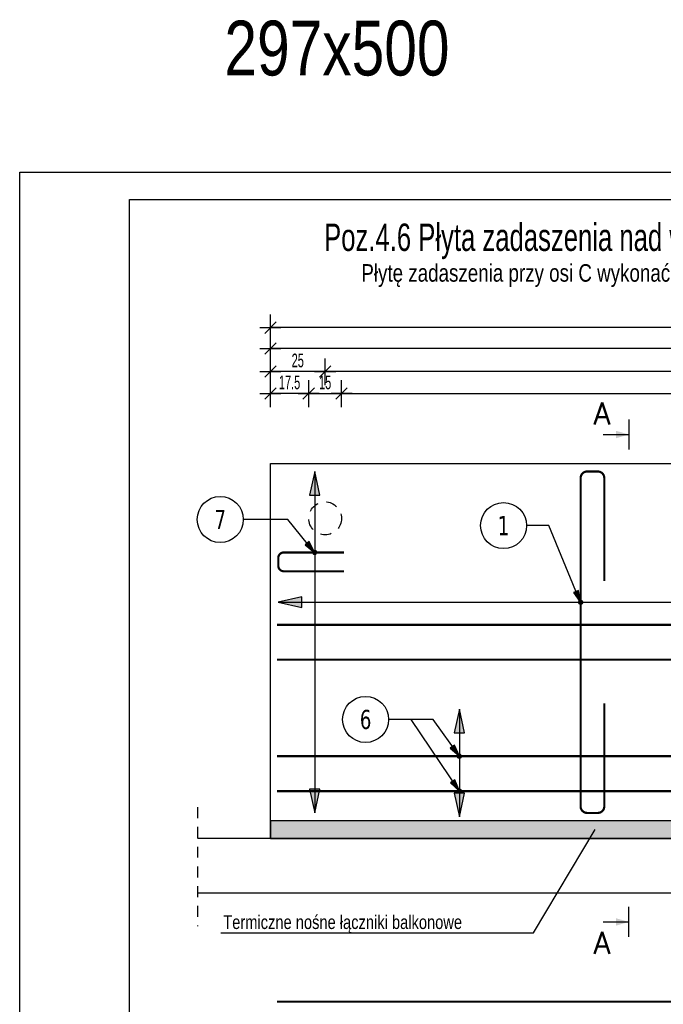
# Model space of a CAD drawing. Header units: millimetres. Extents: x 4862 to 12592, y -1539 to -726.
# Tile 35 of 40: x 11342 to 11636, y -1176 to -726. Entities that reach past the tile are written whole.
import ezdxf
from ezdxf.enums import TextEntityAlignment as Align

# ---------------------------------------------------------------- set-up
doc = ezdxf.new("R2010")
doc.units = ezdxf.units.MM
doc.header["$LTSCALE"] = 25
doc.linetypes.add('MP', pattern=[0.36, 0.2, -0.16])
for name, color, linetype in [('BA_odn', 1, 'Continuous'), ('BA_pdz', 2, 'Continuous'), ('BA_ram', 2, 'Continuous'), ('BA_txg', 3, 'Continuous'), ('BA_txs', 2, 'Continuous'), ('BA_wic', 1, 'Continuous'), ('BA_wig', 3, 'Continuous'), ('BA_wis', 2, 'Continuous'), ('BA_wym', 1, 'Continuous'), ('BZ_odn', 1, 'Continuous'), ('BZ_opi2', 4, 'Continuous'), ('BZ_opi4', 53, 'Continuous'), ('BZ_P_wid', 3, 'Continuous'), ('BZ_pom', 6, 'Continuous'), ('BZ_wym', 1, 'Continuous')]:
    doc.layers.add(name, color=color, linetype=linetype)
doc.styles.add('BIKTBG', font='tahoma.ttf', dxfattribs={"width": 0.85})
doc.styles.add('BIKTG', font='bikromsw.shx', dxfattribs={"width": 0.8})
doc.styles.add('BIKTS', font='bikromsw.shx', dxfattribs={"width": 0.8})
doc.styles.add('BIKWYM', font='bikromsw.shx', dxfattribs={"width": 0.6})
doc.styles.add('ROMANC', font='simplex.shx', dxfattribs={"width": 0.9})
doc.dimstyles.new('BA_KR_25_cm', dxfattribs={"dimscale": 0.25, "dimtxt": 25, "dimasz": 1.666667, "dimexe": 24, "dimexo": 0, "dimgap": 0, "dimtad": 0, "dimdec": 1, "dimrnd": 0.5, "dimzin": 9, "dimdsep": 46, "dimtxsty": 'BIKWYM', "dimblk": 'WYM-KR', "dimcen": 0, "dimdle": 20, "dimclrd": 256, "dimclre": 256, "dimclrt": 2, "dimadec": 0, "dimazin": 0, "dimtfac": 0.033333, "dimtdec": 1, "dimtmove": 0, "dimatfit": 3, "dimldrblk": 'WYM-KR', "dimfxl": 25, "dimfxlon": 1, "dimtvp": 0.8, "dimtolj": 1, "dimarcsym": 0})
doc.dimstyles.new('BA_ST_25_cm', dxfattribs={"dimscale": 0.25, "dimtxt": 25, "dimasz": 1.666667, "dimexe": 24, "dimexo": 0, "dimgap": 0, "dimtad": 0, "dimdec": 1, "dimrnd": 0.5, "dimdsep": 46, "dimtxsty": 'BIKWYM', "dimblk": 'WYM-ST', "dimcen": 0, "dimdle": 20, "dimclrd": 256, "dimclre": 256, "dimclrt": 7, "dimadec": 0, "dimazin": 0, "dimtfac": 0.033333, "dimtdec": 1, "dimtix": 1, "dimtmove": 2, "dimatfit": 3, "dimldrblk": 'WYM-ST', "dimfxl": 1, "dimtvp": 0.8, "dimtolj": 1, "dimtzin": 0, "dimarcsym": 0})
doc.dimstyles.new('BA_ST_50_cm', dxfattribs={"dimscale": 0.5, "dimtxt": 25, "dimasz": 1.666667, "dimexe": 24, "dimexo": 0, "dimgap": 0, "dimtad": 0, "dimdec": 1, "dimrnd": 0.5, "dimdsep": 46, "dimtxsty": 'BIKWYM', "dimblk": 'WYM-ST', "dimcen": 0, "dimdle": 20, "dimclrd": 256, "dimclre": 256, "dimclrt": 7, "dimadec": 0, "dimazin": 0, "dimtfac": 0.033333, "dimtdec": 1, "dimtix": 1, "dimtmove": 2, "dimatfit": 3, "dimldrblk": 'WYM-ST', "dimfxl": 1, "dimtvp": 0.8, "dimtolj": 1, "dimtzin": 0, "dimarcsym": 0})

# ---------------------------------------------------------------- blocks, each defined once
blk = doc.blocks.new('WYM-KR')
at = {"linetype": 'ByBlock'}
blk.add_line((11.52, 0), (-11.52, 0), dxfattribs=at)
at = {"color": 7, "linetype": 'ByBlock'}
blk.add_line((6.24, 6.24), (-6.24, -6.24), dxfattribs=at)
blk = doc.blocks.new('*D113')
at = {"layer": 'BA_wym', "lineweight": -2}
for p, q in [((11960.32, -928.99), (11972.57, -928.99)), ((11966.57, -1048.59), (11966.57, -929.41)), ((11960.32, -1049.01), (11972.57, -1049.01))]:
    blk.add_line(p, q, dxfattribs=at)
at = {"layer": 'Defpoints', "color": 0}
for p in [(11456.74, -928.99), (11966.57, -928.99), (11937.07, -1049.01)]:
    blk.add_point(p, dxfattribs=at)
at = {"layer": 'BA_wym', "lineweight": -2, "xscale": 0.4166666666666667, "yscale": 0.4166666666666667, "zscale": 0.4166666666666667}
for p, rotation in [((11966.57, -928.99), 90), ((11966.57, -1049.01), 270)]:
    blk.add_blockref('WYM-KR', p, dxfattribs=dict(at, rotation=rotation))
at = {"layer": 'BA_wym', "color": 2, "insert": (11961.57, -989), "char_height": 6.25, "attachment_point": 5, "rotation": 90, "style": 'BIKWYM'}
blk.add_mtext('\\A1;120', dxfattribs=at)
blk = doc.blocks.new('*D117')
at = {"layer": 'BA_wym', "lineweight": -2}
for p, q in [((11456.53, -882.78), (11456.53, -870.53)), ((11868.99, -882.78), (11868.99, -870.53)), ((11868.57, -876.53), (11456.94, -876.53))]:
    blk.add_line(p, q, dxfattribs=at)
at = {"layer": 'Defpoints', "color": 0}
for p in [(11456.53, -876.53), (11456.53, -886.53), (11868.99, -886.53)]:
    blk.add_point(p, dxfattribs=at)
at = {"layer": 'BA_wym', "lineweight": -2, "xscale": 0.4166666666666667, "yscale": 0.4166666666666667, "zscale": 0.4166666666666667, "rotation": 180}
blk.add_blockref('WYM-KR', (11456.53, -876.53), dxfattribs=at)
at = {"layer": 'BA_wym', "lineweight": -2, "xscale": 0.4166666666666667, "yscale": 0.4166666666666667, "zscale": 0.4166666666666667}
blk.add_blockref('WYM-KR', (11868.99, -876.53), dxfattribs=at)
at = {"layer": 'BA_wym', "color": 2, "insert": (11662.76, -871.53), "char_height": 6.25, "attachment_point": 5, "style": 'BIKWYM'}
blk.add_mtext('\\A1;412.5', dxfattribs=at)
blk = doc.blocks.new('*D118')
at = {"layer": 'BA_wym', "lineweight": -2}
for p, q in [((11456.53, -873.24), (11456.53, -860.99)), ((11899.99, -873.24), (11899.99, -860.99)), ((11899.57, -866.99), (11456.94, -866.99))]:
    blk.add_line(p, q, dxfattribs=at)
at = {"layer": 'Defpoints', "color": 0}
for p in [(11456.53, -866.99), (11456.53, -876.99), (11899.99, -876.99)]:
    blk.add_point(p, dxfattribs=at)
at = {"layer": 'BA_wym', "lineweight": -2, "xscale": 0.4166666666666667, "yscale": 0.4166666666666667, "zscale": 0.4166666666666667, "rotation": 180}
blk.add_blockref('WYM-KR', (11456.53, -866.99), dxfattribs=at)
at = {"layer": 'BA_wym', "lineweight": -2, "xscale": 0.4166666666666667, "yscale": 0.4166666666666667, "zscale": 0.4166666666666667}
blk.add_blockref('WYM-KR', (11899.99, -866.99), dxfattribs=at)
at = {"layer": 'BA_wym', "color": 2, "insert": (11678.26, -861.99), "char_height": 6.25, "attachment_point": 5, "style": 'BIKWYM'}
blk.add_mtext('\\A1;443.5', dxfattribs=at)
blk = doc.blocks.new('*D120')
at = {"layer": 'BA_wym', "lineweight": -2}
for p, q in [((11481.48, -893.24), (11481.48, -880.99)), ((11875.04, -893.24), (11875.04, -880.99)), ((11874.62, -886.99), (11481.89, -886.99))]:
    blk.add_line(p, q, dxfattribs=at)
at = {"layer": 'Defpoints', "color": 0}
for p in [(11481.48, -886.99), (11875.04, -928.99), (11481.48, -954)]:
    blk.add_point(p, dxfattribs=at)
at = {"layer": 'BA_wym', "lineweight": -2, "xscale": 0.4166666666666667, "yscale": 0.4166666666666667, "zscale": 0.4166666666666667, "rotation": 180}
blk.add_blockref('WYM-KR', (11481.48, -886.99), dxfattribs=at)
at = {"layer": 'BA_wym', "lineweight": -2, "xscale": 0.4166666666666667, "yscale": 0.4166666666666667, "zscale": 0.4166666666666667}
blk.add_blockref('WYM-KR', (11875.04, -886.99), dxfattribs=at)
at = {"layer": 'BA_wym', "color": 2, "insert": (11678.26, -881.99), "char_height": 6.25, "attachment_point": 5, "style": 'BIKWYM'}
blk.add_mtext('\\A1;393.5', dxfattribs=at)
blk = doc.blocks.new('*D121')
at = {"layer": 'BA_wym', "lineweight": -2}
for p, q in [((11456.53, -893.24), (11456.53, -880.99)), ((11481.48, -893.24), (11481.48, -880.99)), ((11481.06, -886.99), (11456.94, -886.99))]:
    blk.add_line(p, q, dxfattribs=at)
at = {"layer": 'Defpoints', "color": 0}
for p in [(11456.53, -886.99), (11456.53, -928.99), (11481.48, -954)]:
    blk.add_point(p, dxfattribs=at)
at = {"layer": 'BA_wym', "lineweight": -2, "xscale": 0.4166666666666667, "yscale": 0.4166666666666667, "zscale": 0.4166666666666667, "rotation": 180}
blk.add_blockref('WYM-KR', (11456.53, -886.99), dxfattribs=at)
at = {"layer": 'BA_wym', "lineweight": -2, "xscale": 0.4166666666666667, "yscale": 0.4166666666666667, "zscale": 0.4166666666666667}
blk.add_blockref('WYM-KR', (11481.48, -886.99), dxfattribs=at)
at = {"layer": 'BA_wym', "color": 2, "insert": (11469, -881.99), "char_height": 6.25, "attachment_point": 5, "style": 'BIKWYM'}
blk.add_mtext('\\A1;25', dxfattribs=at)
blk = doc.blocks.new('*D124')
at = {"layer": 'BA_wym', "lineweight": -2}
for p, q in [((11488.98, -903.26), (11488.98, -891.01)), ((11867.54, -903.26), (11867.54, -891.01)), ((11489.39, -897.01), (11867.12, -897.01))]:
    blk.add_line(p, q, dxfattribs=at)
at = {"layer": 'Defpoints', "color": 0}
for p in [(11867.54, -897.01), (11488.98, -907.01), (11867.54, -907.01)]:
    blk.add_point(p, dxfattribs=at)
at = {"layer": 'BA_wym', "lineweight": -2, "xscale": 0.4166666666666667, "yscale": 0.4166666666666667, "zscale": 0.4166666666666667, "rotation": 180}
blk.add_blockref('WYM-KR', (11488.98, -897.01), dxfattribs=at)
at = {"layer": 'BA_wym', "lineweight": -2, "xscale": 0.4166666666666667, "yscale": 0.4166666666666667, "zscale": 0.4166666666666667}
blk.add_blockref('WYM-KR', (11867.54, -897.01), dxfattribs=at)
at = {"layer": 'BA_wym', "color": 2, "insert": (11678.26, -892.01), "char_height": 6.25, "attachment_point": 5, "style": 'BIKWYM'}
blk.add_mtext('\\A1;378.5', dxfattribs=at)
blk = doc.blocks.new('*D125')
at = {"layer": 'BA_wym', "lineweight": -2}
for p, q in [((11473.98, -903.26), (11473.98, -891.01)), ((11488.98, -903.26), (11488.98, -891.01)), ((11474.39, -897.01), (11488.56, -897.01))]:
    blk.add_line(p, q, dxfattribs=at)
at = {"layer": 'Defpoints', "color": 0}
for p in [(11488.98, -897.01), (11488.98, -907.01), (11473.98, -954)]:
    blk.add_point(p, dxfattribs=at)
at = {"layer": 'BA_wym', "lineweight": -2, "xscale": 0.4166666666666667, "yscale": 0.4166666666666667, "zscale": 0.4166666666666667, "rotation": 180}
blk.add_blockref('WYM-KR', (11473.98, -897.01), dxfattribs=at)
at = {"layer": 'BA_wym', "lineweight": -2, "xscale": 0.4166666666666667, "yscale": 0.4166666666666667, "zscale": 0.4166666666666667}
blk.add_blockref('WYM-KR', (11488.98, -897.01), dxfattribs=at)
at = {"layer": 'BA_wym', "color": 2, "insert": (11481.48, -892.01), "char_height": 6.25, "attachment_point": 5, "style": 'BIKWYM'}
blk.add_mtext('\\A1;15', dxfattribs=at)
blk = doc.blocks.new('*D126')
at = {"layer": 'BA_wym', "lineweight": -2}
for p, q in [((11456.53, -903.26), (11456.53, -891.01)), ((11473.98, -903.26), (11473.98, -891.01)), ((11473.56, -897.01), (11456.94, -897.01))]:
    blk.add_line(p, q, dxfattribs=at)
at = {"layer": 'Defpoints', "color": 0}
for p in [(11456.53, -897.01), (11456.53, -907.01), (11473.98, -954)]:
    blk.add_point(p, dxfattribs=at)
at = {"layer": 'BA_wym', "lineweight": -2, "xscale": 0.4166666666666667, "yscale": 0.4166666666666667, "zscale": 0.4166666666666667, "rotation": 180}
blk.add_blockref('WYM-KR', (11456.53, -897.01), dxfattribs=at)
at = {"layer": 'BA_wym', "lineweight": -2, "xscale": 0.4166666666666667, "yscale": 0.4166666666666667, "zscale": 0.4166666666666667}
blk.add_blockref('WYM-KR', (11473.98, -897.01), dxfattribs=at)
at = {"layer": 'BA_wym', "color": 2, "insert": (11465.25, -892.01), "char_height": 6.25, "attachment_point": 5, "style": 'BIKWYM'}
blk.add_mtext('\\A1;17.5', dxfattribs=at)
blk = doc.blocks.new('WYM-ST')
blk.add_hatch(color=256).paths.add_polyline_path([(-13, 2.88), (0, 0), (-13, -2.88)])
blk.add_lwpolyline([(0, 0), (-13, 2.88), (-13, -2.88), (0, 0)])
blk = doc.blocks.new('bik_BlkOpPretU', base_point=(114298.79, 63495.37))
at = {"layer": 'BZ_opi2', "style": 'BIKTBG', "width": 0.8}
blk.add_attdef('NUMER', text='', height=26.25, dxfattribs=at).set_placement((114438.86, 63495.37), align=Align.MIDDLE_CENTER)
at = {"layer": 'BZ_opi4', "style": 'BIKTS', "width": 0.8}
for tag, p in [('SZTUK', (114308.17, 63502.87)), ('PRZEDR_FI', (114363.88, 63502.87)), ('PRZEKROJ', (114375.31, 63502.87)), ('UWAGA', (114313.79, 63469.12))]:
    blk.add_attdef(tag, p, '', height=18.75, dxfattribs=at)
at = {"layer": 'BZ_pom', "width": 0.8}
for tag, p, height, style in [('POZYCJA', (114407.36, 63532.87), 26.25, 'BIKTBG'), ('GATUNEK', (114451.86, 63532.87), 18.75, 'BIKTS'), ('METODA_L', (114498.79, 63495.37), 18.75, 'BIKTS')]:
    blk.add_attdef(tag, p, '', height=height, dxfattribs=dict(at, style=style))
at = {"layer": 'BZ_wym', "width": 0.8}
for tag, p, height, style, flags in [('PRZEDR_L', (114313.79, 63440.99), 18.75, 'BIKTS', 1), ('DLUGOSC', (114313.79, 63412.87), 18.75, 'BIKTS', 1), ('TYP_PRETA', (114313.79, 63384.74), 18.75, 'BIKTS', 3), ('PRZEDR_NR', (114313.79, 63356.62), 26.25, 'BIKTBG', 1), ('PRZEDR_SZT', (114313.79, 63328.49), 18.75, 'BIKTS', 1), ('EURO_KOD', (114313.79, 63300.37), 18.75, 'BIKTS', 3), ('EURO_KOD_SEGMENTY', (114354.51, 63300.37), 18.75, 'BIKTS', 3), ('HAK_1', (114313.79, 63272.24), 18.75, 'BIKTS', 3), ('HAK_2', (114313.79, 63244.12), 18.75, 'BIKTS', 3), ('ID', (114313.79, 63215.99), 18.75, 'BIKTS', 3), ('ID_C', (114313.79, 63187.87), 18.75, 'BIKTS', 3), ('b_atr_0', (114313.79, 63159.74), 18.75, 'BIKTS', 3)]:
    blk.add_attdef(tag, p, '', height=height, dxfattribs=dict(at, style=style, flags=flags))
blk = doc.blocks.new('*D132')
at = {"layer": 'BA_odn', "lineweight": -2}
blk.add_line((11460.86, -992.22), (11860.16, -992.31), dxfattribs=at)
at = {"layer": 'Defpoints', "color": 0}
for p in [(11460.03, -992.35), (11860.99, -992.31), (11860.99, -992.43)]:
    blk.add_point(p, dxfattribs=at)
at = {"layer": 'BA_odn', "lineweight": -2, "xscale": 0.833333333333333, "yscale": 0.833333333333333, "zscale": 0.833333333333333}
for p, rotation in [((11460.03, -992.22), 179.9882297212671), ((11860.99, -992.31), 359.9882297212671)]:
    blk.add_blockref('WYM-ST', p, dxfattribs=dict(at, rotation=rotation))
blk = doc.blocks.new('*D144')
at = {"layer": 'BA_odn', "lineweight": -2}
blk.add_line((11542.66, -1041.84), (11542.66, -1089.34), dxfattribs=at)
at = {"layer": 'Defpoints', "color": 0}
for p in [(11542.66, -1041.01), (11542.66, -1090.17), (11542.66, -1090.17)]:
    blk.add_point(p, dxfattribs=at)
at = {"layer": 'BA_odn', "lineweight": -2, "xscale": 0.833333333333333, "yscale": 0.833333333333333, "zscale": 0.833333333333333}
for p, rotation in [((11542.66, -1041.01), 90), ((11542.66, -1090.17), 270)]:
    blk.add_blockref('WYM-ST', p, dxfattribs=dict(at, rotation=rotation))
blk = doc.blocks.new('ST2')
blk.add_line((13.77, 0), (0, 0))
blk.add_solid([(6.84, -1.95), (6.84, 1.95), (0, 0)])
blk = doc.blocks.new('eprzv')
blk.add_line((47.9, 0), (-47.9, 0))
at = {"xscale": 6, "yscale": 6, "zscale": 6, "rotation": 270}
blk.add_blockref('ST2', (0, 0), dxfattribs=at)
at = {"style": 'ROMANC'}
blk.add_attdef('PRZ', text='', height=70, rotation=270, dxfattribs=at).set_placement((32.1, -86), align=Align.CENTER)
blk = doc.blocks.new('*D145')
at = {"layer": 'BA_odn', "lineweight": -2}
blk.add_line((11476.73, -933.44), (11476.73, -1087.57), dxfattribs=at)
at = {"layer": 'Defpoints', "color": 0}
for p in [(11476.73, -932.61), (11476.73, -1088.41), (11476.73, -1088.41)]:
    blk.add_point(p, dxfattribs=at)
at = {"layer": 'BA_odn', "lineweight": -2, "xscale": 0.833333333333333, "yscale": 0.833333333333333, "zscale": 0.833333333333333}
for p, rotation in [((11476.73, -932.61), 90), ((11476.73, -1088.41), 270)]:
    blk.add_blockref('WYM-ST', p, dxfattribs=dict(at, rotation=rotation))

msp = doc.modelspace()

# ---------------------------------------------------------------- hatches: boundary and pattern name
at = {"layer": 'BA_wig'}
h = msp.add_hatch(color=9, dxfattribs=at)
h.dxf.hatch_style = 1
h.paths.add_polyline_path([(11456.53, -1100.01), (11456.53, -1100.01), (11831.83, -1100.01), (11868.99, -1100.01), (11868.99, -1100.01), (11868.99, -1049.01), (11893.99, -1049.01), (11899.99, -1049.01), (11899.99, -1041.01), (11860.99, -1041.01), (11860.99, -1092.01), (11456.53, -1092.01)])
at = {"layer": 'BA_wis'}
h = msp.add_hatch(color=1, dxfattribs=at)
h.dxf.hatch_style = 1
h.paths.add_polyline_path([(11477.63, -969.57, 1), (11475.73, -969.57, 1)])
h = msp.add_hatch(color=1, dxfattribs=at)
h.dxf.hatch_style = 1
h.paths.add_polyline_path([(11597, -992.34, -1), (11598.91, -992.34, -1)])
h = msp.add_hatch(color=1, dxfattribs=at)
h.dxf.hatch_style = 1
h.paths.add_polyline_path([(11541.7, -1062.55, -1), (11543.61, -1062.55, -1)])
h = msp.add_hatch(color=1, dxfattribs=at)
h.dxf.hatch_style = 1
h.paths.add_polyline_path([(11541.7, -1078.46, -1), (11543.61, -1078.46, -1)])

# ---------------------------------------------------------------- linework, layer by layer
at = {"layer": 'BA_pdz', "color": 1}
msp.add_line((11342.22, -796.09), (11392.22, -796.09), dxfattribs=at)
at = {"layer": 'BA_ram', "color": 1}
msp.add_lwpolyline([(11342.22, -1538.59), (11342.22, -796.09), (12592.22, -796.09), (12592.22, -1538.59)], close=True, dxfattribs=at)
at = {"layer": 'BA_ram'}
msp.add_lwpolyline([(11392.22, -1526.09), (11392.22, -808.59), (12579.72, -808.59), (12579.72, -1526.09)], close=True, dxfattribs=at)
at = {"layer": 'BA_wic', "elevation": 0}
for points in [[(11989.1, -1100.01), (11893.99, -1100.01), (11893.99, -1049.01), (11868.99, -1049.01), (11868.99, -1100.01), (11423.32, -1100.01)], [(11433.88, -1143.18), (11576.5, -1143.18), (11604.52, -1096.01)]]:
    msp.add_lwpolyline(points, dxfattribs=at)
at = {"layer": 'BA_wic', "linetype": 'MP', "elevation": 0}
msp.add_lwpolyline([(11423.32, -1085.81), (11423.32, -1140.08)], dxfattribs=at)
at = {"layer": 'BA_wic'}
msp.add_lwpolyline([(11989.1, -1125.01), (11423.32, -1125.01)], dxfattribs=at)
at = {"layer": 'BA_wic', "linetype": 'MP'}
msp.add_circle((11481.48, -954), 7.5, dxfattribs=at)
at = {"layer": 'BA_wig', "elevation": 0}
msp.add_lwpolyline([(11868.99, -1100.01), (11868.99, -1049.01), (11899.99, -1049.01), (11899.99, -1041.01), (11860.99, -1041.01), (11860.99, -1092.01), (11456.53, -1092.01), (11456.53, -1100.01), (11868.99, -1100.01)], dxfattribs=at)
at = {"layer": 'BA_wis'}
msp.add_lwpolyline([(11456.53, -1100.01), (11456.53, -929), (11899.99, -928.99), (11899.99, -1049.01)], dxfattribs=at)
at = {"layer": 'BA_wis', "color": 1}
for centre in [(11476.68, -969.57), (11476.68, -969.57), (11597.95, -992.34), (11597.95, -992.34), (11542.66, -1062.55), (11542.66, -1062.55), (11542.66, -1078.46), (11542.66, -1078.46)]:
    msp.add_circle(centre, 0.954, dxfattribs=at)
at = {"layer": 'BZ_odn', "color": 252}
for centre in [(11433.66, -954.51), (11562.84, -957.3), (11499.93, -1045.76)]:
    msp.add_circle(centre, 10.5, dxfattribs=at)
at = {"layer": 'BZ_P_wid', "const_width": 1, "elevation": 0}
for points in [[(11608.75, -982.61), (11608.75, -935.61, 0.414214), (11605.75, -932.61), (11600.95, -932.61, 0.414214), (11597.95, -935.61), (11597.95, -1085.41, 0.414214), (11600.95, -1088.41), (11605.75, -1088.41, 0.414214), (11608.75, -1085.41), (11608.75, -1038.41)], [(11490.13, -969.55), (11462.63, -969.55, 0.414214), (11460.13, -972.05), (11460.13, -975.65, 0.414214), (11462.63, -978.15), (11490.13, -978.15)]]:
    msp.add_lwpolyline(points, format="xyb", dxfattribs=at)
at = {"layer": 'BZ_P_wid', "linetype": 'MP', "const_width": 1}
for points in [[(11459.53, -1002.55), (11897.03, -1002.55)], [(11459.53, -1062.55), (11858.03, -1062.55)]]:
    msp.add_lwpolyline(points, dxfattribs=at)
at = {"layer": 'BZ_P_wid', "const_width": 1}
for points in [[(11897.03, -1018.46), (11459.53, -1018.46)], [(11858.03, -1078.46), (11459.53, -1078.46)], [(11897.03, -1174.5), (11459.53, -1174.5)]]:
    msp.add_lwpolyline(points, dxfattribs=at)

# ---------------------------------------------------------------- block references
ref = msp.add_blockref('bik_BlkOpPretU', (11396.49, -954.51))
ref.add_attrib('NUMER', '7', dxfattribs={"layer": 'BZ_opi2', "height": 8.75, "style": 'BIKTBG', "width": 0.8}).set_placement((11433.66, -954.51), align=Align.MIDDLE_CENTER)
ref = msp.add_blockref('bik_BlkOpPretU', (11525.68, -957.3))
ref.add_attrib('NUMER', '1', dxfattribs={"layer": 'BZ_opi2', "height": 8.75, "style": 'BIKTBG', "width": 0.8}).set_placement((11562.84, -957.3), align=Align.MIDDLE_CENTER)
ref = msp.add_blockref('bik_BlkOpPretU', (11456.38, -1054.39))
ref.add_attrib('NUMER', '6', dxfattribs={"layer": 'BZ_opi2', "height": 8.75, "style": 'BIKTBG', "width": 0.8}).set_placement((11499.93, -1045.76), align=Align.MIDDLE_CENTER)
at = {"layer": 'BA_txg'}
ref = msp.add_blockref('eprzv', (11620.01, -915.75), dxfattribs=dict(at, xscale=-0.142857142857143, yscale=0.1428571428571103, zscale=0.142857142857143, rotation=270))
ref.add_attrib('PRZ', 'A', dxfattribs={"layer": '0', "height": 10, "style": 'ROMANC'}).set_placement((11607.73, -911.16), align=Align.CENTER)
ref = msp.add_blockref('eprzv', (11620.01, -1138.14), dxfattribs=dict(at, xscale=0.142857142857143, yscale=0.142857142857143, zscale=0.142857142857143, rotation=270))
ref.add_attrib('PRZ', 'A', dxfattribs={"layer": '0', "height": 10, "style": 'ROMANC'}).set_placement((11607.73, -1152.73), align=Align.CENTER)

# ---------------------------------------------------------------- texts
at = {"layer": 'BA_txg', "style": 'BIKTG'}
for s, height, width, p in [('297x500', 25, 0.8, (11435.56, -751.92)), ('Poz.4.6 Płyta zadaszenia nad wejściem - 2szt.', 12.5, 0.7, (11481, -831.99))]:
    msp.add_text(s, height=height, dxfattribs=dict(at, width=width)).set_placement(p)
at = {"layer": 'BA_txs', "width": 418.2711, "attachment_point": 1, "style": 'BIKTS'}
for s, insert, char_height in [('Płytę zadaszenia przy osi C wykonać w odbiciu lustrzanym', (11497.99, -838.02), 8), ('Termiczne nośne łączniki balkonowe', (11435.02, -1135.12), 6.25)]:
    msp.add_mtext(s, dxfattribs=dict(at, insert=insert, char_height=char_height))

# ---------------------------------------------------------------- dimensions: what is measured, and where the dimension line sits
at = {"layer": 'BA_odn'}
for p1, p2, distance, picture, middle in [((11476.73, -932.61), (11476.73, -1088.41), 0, '*D145', (11486.73, -1009.4)), ((11460.03, -992.35), (11860.99, -992.43), 0.13, '*D132', (11968.99, -982.34)), ((11542.66, -1041.01), (11542.66, -1090.17), 0, '*D144', (11532.66, -1069.4))]:
    dim = msp.add_aligned_dim(p1=p1, p2=p2, distance=distance, text=' ', dimstyle='BA_ST_50_cm', override={"dimsah": 1, "dimse1": 1, "dimse2": 1}, dxfattribs=at)
    dim.commit()
    dim.dimension.update_dxf_attribs({"geometry": picture, "text_midpoint": middle})
at = {"layer": 'BA_wym'}
for base, p1, p2, picture, middle in [((11456.53, -866.99), (11899.99, -876.99), (11456.53, -876.99), '*D118', (11678.26, -861.99)), ((11456.53, -876.53), (11868.99, -886.53), (11456.53, -886.53), '*D117', (11662.76, -871.53)), ((11456.5261, -886.9924), (11481.478, -954.003), (11456.5261, -928.9924), '*D121', (11469.002, -881.9924)), ((11481.48, -886.99), (11875.04, -928.99), (11481.48, -954), '*D120', (11678.26, -881.99)), ((11456.5261, -897.0075), (11473.978, -954.003), (11456.5261, -907.0075), '*D126', (11465.252, -892.0075)), ((11488.98, -897.01), (11473.98, -954), (11488.98, -907.01), '*D125', (11481.48, -892.01)), ((11867.54, -897.01), (11488.98, -907.01), (11867.54, -907.01), '*D124', (11678.26, -892.01))]:
    dim = msp.add_linear_dim(base=base, p1=p1, p2=p2, dimstyle='BA_KR_25_cm', override={"dimatfit": 1}, dxfattribs=at)
    dim.commit()
    dim.dimension.update_dxf_attribs({"geometry": picture, "text_midpoint": middle})
dim = msp.add_linear_dim(base=(11966.57, -928.99), p1=(11937.07, -1049.01), p2=(11456.74, -928.99), angle=90, dimstyle='BA_KR_25_cm', override={"dimblk": 'WYM-KR', "dimatfit": 1}, dxfattribs=at)
dim.commit()
dim.dimension.update_dxf_attribs({"geometry": '*D113', "text_midpoint": (11961.57, -989)})

# ---------------------------------------------------------------- leaders
at = {"layer": 'BZ_odn', "color": 252}
for points in [[(11476.63, -969.6), (11464.49, -954.51), (11444.16, -954.51)], [(11597.96, -992.37), (11583.51, -957.3), (11573.34, -957.3)], [(11542.66, -1062.55), (11530.77, -1045.76), (11510.43, -1045.76)], [(11542.66, -1078.46), (11520.72, -1045.76), (11510.43, -1045.76)]]:
    msp.add_leader(points, dimstyle='BA_ST_25_cm', override={"dimclrd": 252}, dxfattribs=at)

doc.saveas('drawing.dxf')
